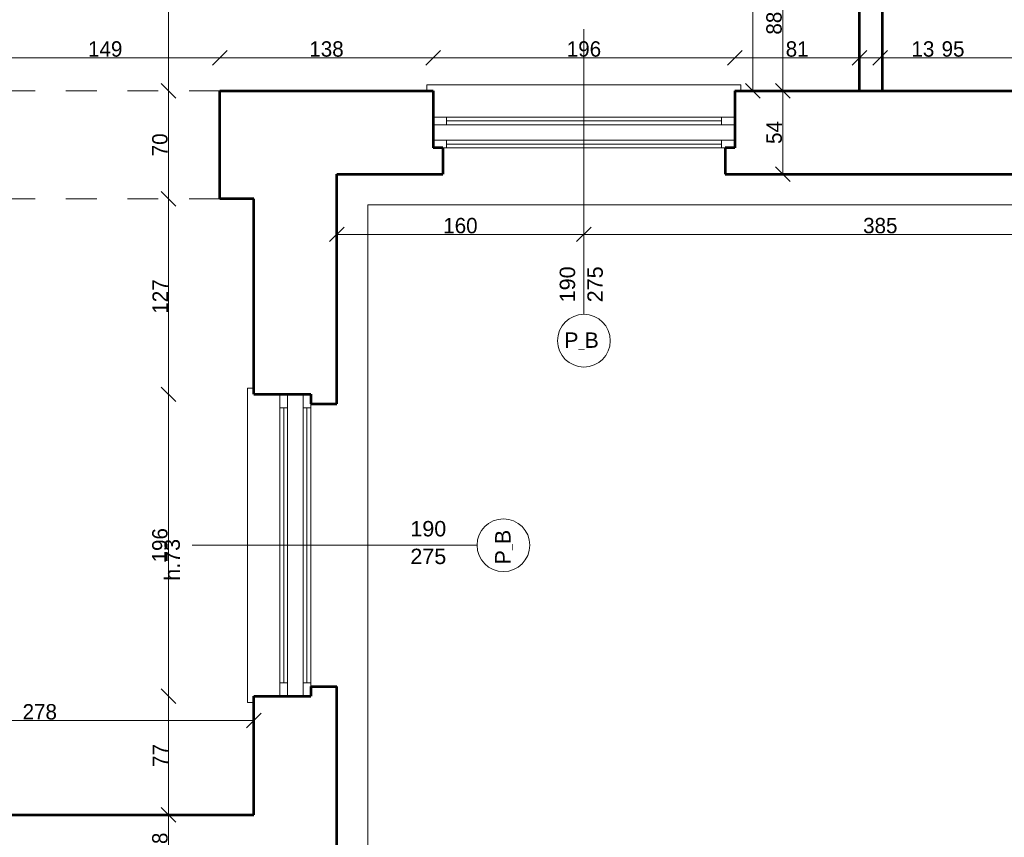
# Model space of a CAD drawing. Header units: inches. Extents: x -21887 to 84279, y -131485 to 67836.
# Tile 204 of 256: x 32570 to 38966, y 28584 to 33893. Entities that reach past the tile are written whole.
import ezdxf

# ---------------------------------------------------------------- set-up
doc = ezdxf.new("R2010")
doc.units = ezdxf.units.IN
doc.header["$MEASUREMENT"] = 0
doc.linetypes.add('Dashed', pattern=[400, 200, -200])
doc.layers.get('0').update_dxf_attribs({"lineweight": 13})
doc.layers.get('Defpoints').update_dxf_attribs({"lineweight": 13})
for name, color, linetype, lineweight in [('AI_MURY', 7, 'Continuous', 53), ('Dimensioning', 7, 'Continuous', 13), ('DRZWI', 7, 'Continuous', 13), ('dzialowki', 7, 'Continuous', 53), ('PODCIAGI', 7, 'Continuous', 13)]:
    doc.layers.add(name, color=color, linetype=linetype, lineweight=lineweight)
doc.styles.add('GENERATED_STYLE_7', font='txt')
doc.styles.add('Style-Courier New', font='txt')
doc.dimstyles.new('Dimstyle_4', dxfattribs={"dimtxt": 100, "dimasz": 95, "dimexe": 0, "dimexo": 0, "dimgap": 0.09, "dimtad": 1, "dimdec": 0, "dimlfac": 0.1, "dimzin": 0, "dimdsep": 46, "dimlunit": 5, "dimtxsty": 'GENERATED_STYLE_7', "dimblk": 'ARROWHEAD_6', "dimcen": 0.09, "dimclrd": 161, "dimclre": 161, "dimclrt": 7, "dimadec": 0, "dimazin": 0, "dimtfac": 1, "dimtdec": 0, "dimtmove": 0, "dimatfit": 3, "dimfxl": 0, "dimtolj": 1, "dimtzin": 0, "dimarcsym": 0})
doc.dimstyles.new('Dimstyle_5', dxfattribs={"dimtxt": 100, "dimasz": 95, "dimexe": 0.18, "dimexo": 0, "dimgap": 0.09, "dimtad": 1, "dimtih": 1, "dimtoh": 1, "dimdec": 0, "dimlfac": 0.1, "dimzin": 0, "dimdsep": 46, "dimlunit": 5, "dimtxsty": 'GENERATED_STYLE_7', "dimblk": 'ARROWHEAD_6', "dimcen": 0.09, "dimclrd": 161, "dimclre": 161, "dimclrt": 7, "dimadec": 0, "dimazin": 0, "dimtfac": 1, "dimtdec": 0, "dimtmove": 0, "dimatfit": 3, "dimfxl": 0, "dimtolj": 1, "dimtzin": 0, "dimarcsym": 0})

# ---------------------------------------------------------------- blocks, each defined once
blk = doc.blocks.new('ARROWHEAD_6')
at = {"color": 0, "linetype": 'Continuous'}
for p, q in [((0, 0), (-1, 0)), ((-0.5, -0.5), (0.5, 0.5))]:
    blk.add_line(p, q, dxfattribs=at)
blk = doc.blocks.new('*U169')
at = {"layer": 'Defpoints', "color": 0, "linetype": 'Continuous'}
for p in [(37332.9, 42285.7), (38025.5, 42285.7), (37332.9, 33430.7)]:
    blk.add_point(p, dxfattribs=at)
at = {"layer": 'Dimensioning', "color": 161, "linetype": 'Continuous', "lineweight": -2}
for p, q in [((37333.1, 42285.7), (37332.9, 42285.7)), ((37332.9, 33525.7), (37332.9, 42190.7))]:
    blk.add_line(p, q, dxfattribs=at)
at = {"layer": 'Dimensioning', "color": 161, "linetype": 'Continuous', "lineweight": -2, "xscale": 95, "yscale": 95, "zscale": 95}
for p, rotation in [((37332.9, 42285.7), 90), ((37332.9, 33430.7), 270)]:
    blk.add_blockref('ARROWHEAD_6', p, dxfattribs=dict(at, rotation=rotation))
at = {"layer": 'Dimensioning', "color": 7, "linetype": 'Continuous', "insert": (37276.6, 37858.2), "char_height": 100, "attachment_point": 5, "rotation": 90, "style": 'GENERATED_STYLE_7'}
blk.add_mtext('885', dxfattribs=at)
blk = doc.blocks.new('*D1845')
at = {"layer": 'Defpoints'}
for p in [(37332.9, 42285.7), (38025.5, 42285.7), (37332.9, 37858.2), (37332.9, 33430.7)]:
    blk.add_point(p, dxfattribs=at)
at = {"layer": 'Dimensioning', "color": 161, "linetype": 'Continuous'}
blk.add_blockref('*U169', (0, 0), dxfattribs=at)
blk = doc.blocks.new('*U1189')
at = {"layer": 'Defpoints', "color": 0, "linetype": 'Continuous'}
for p in [(34630.5, 32499.5), (36235.5, 32499.5), (36235.5, 32499.5)]:
    blk.add_point(p, dxfattribs=at)
at = {"layer": 'Dimensioning', "color": 161, "linetype": 'Continuous', "lineweight": -2}
for p, q in [((34630.5, 32499.5), (34630.5, 32499.6)), ((34725.5, 32499.5), (36140.5, 32499.5)), ((36235.5, 32499.5), (36235.5, 32499.6))]:
    blk.add_line(p, q, dxfattribs=at)
at = {"layer": 'Dimensioning', "color": 161, "linetype": 'Continuous', "lineweight": -2, "xscale": 95, "yscale": 95, "zscale": 95, "rotation": 180}
blk.add_blockref('ARROWHEAD_6', (34630.5, 32499.5), dxfattribs=at)
at = {"layer": 'Dimensioning', "color": 161, "linetype": 'Continuous', "lineweight": -2, "xscale": 95, "yscale": 95, "zscale": 95}
blk.add_blockref('ARROWHEAD_6', (36235.5, 32499.5), dxfattribs=at)
at = {"layer": 'Dimensioning', "color": 7, "linetype": 'Continuous', "insert": (35433, 32555.7), "char_height": 100, "attachment_point": 5, "style": 'GENERATED_STYLE_7'}
blk.add_mtext('160', dxfattribs=at)
blk = doc.blocks.new('*D2321')
at = {"layer": 'Defpoints'}
for p in [(34630.5, 32499.5), (35433, 32499.5), (36235.5, 32499.5), (36235.5, 32499.5)]:
    blk.add_point(p, dxfattribs=at)
at = {"layer": 'Dimensioning', "color": 161, "linetype": 'Continuous'}
blk.add_blockref('*U1189', (0, 0), dxfattribs=at)
blk = doc.blocks.new('*U1190')
at = {"layer": 'Defpoints', "color": 0, "linetype": 'Continuous'}
for p in [(36235.5, 32499.5), (40085.5, 32499.5), (40085.5, 32499.5)]:
    blk.add_point(p, dxfattribs=at)
at = {"layer": 'Dimensioning', "color": 161, "linetype": 'Continuous', "lineweight": -2}
for p, q in [((36235.5, 32499.5), (36235.5, 32499.6)), ((36330.5, 32499.5), (39990.5, 32499.5)), ((40085.5, 32499.5), (40085.5, 32499.6))]:
    blk.add_line(p, q, dxfattribs=at)
at = {"layer": 'Dimensioning', "color": 161, "linetype": 'Continuous', "lineweight": -2, "xscale": 95, "yscale": 95, "zscale": 95, "rotation": 180}
blk.add_blockref('ARROWHEAD_6', (36235.5, 32499.5), dxfattribs=at)
at = {"layer": 'Dimensioning', "color": 161, "linetype": 'Continuous', "lineweight": -2, "xscale": 95, "yscale": 95, "zscale": 95}
blk.add_blockref('ARROWHEAD_6', (40085.5, 32499.5), dxfattribs=at)
at = {"layer": 'Dimensioning', "color": 7, "linetype": 'Continuous', "insert": (38160.5, 32555.7), "char_height": 100, "attachment_point": 5, "style": 'GENERATED_STYLE_7'}
blk.add_mtext('385', dxfattribs=at)
blk = doc.blocks.new('*D2322')
at = {"layer": 'Defpoints'}
for p in [(36235.5, 32499.5), (38160.5, 32499.5), (40085.5, 32499.5), (40085.5, 32499.5)]:
    blk.add_point(p, dxfattribs=at)
at = {"layer": 'Dimensioning', "color": 161, "linetype": 'Continuous'}
blk.add_blockref('*U1190', (0, 0), dxfattribs=at)
blk = doc.blocks.new('*U1337')
at = {"layer": 'Defpoints', "color": 0, "linetype": 'Continuous'}
for p in [(34090.5, 29342.5), (34090.5, 28730.7), (31310.5, 28350.7)]:
    blk.add_point(p, dxfattribs=at)
at = {"layer": 'Dimensioning', "color": 161, "linetype": 'Continuous', "lineweight": -2}
for p, q in [((31310.5, 29342.3), (31310.5, 29342.6)), ((31405.5, 29342.5), (33995.5, 29342.5)), ((34090.5, 29342.3), (34090.5, 29342.6))]:
    blk.add_line(p, q, dxfattribs=at)
at = {"layer": 'Dimensioning', "color": 161, "linetype": 'Continuous', "lineweight": -2, "xscale": 95, "yscale": 95, "zscale": 95, "rotation": 180}
blk.add_blockref('ARROWHEAD_6', (31310.5, 29342.5), dxfattribs=at)
at = {"layer": 'Dimensioning', "color": 161, "linetype": 'Continuous', "lineweight": -2, "xscale": 95, "yscale": 95, "zscale": 95}
blk.add_blockref('ARROWHEAD_6', (34090.5, 29342.5), dxfattribs=at)
at = {"layer": 'Dimensioning', "color": 7, "linetype": 'Continuous', "insert": (32700.5, 29398.7), "char_height": 100, "attachment_point": 5, "style": 'GENERATED_STYLE_7'}
blk.add_mtext('278', dxfattribs=at)
blk = doc.blocks.new('*D2517')
at = {"layer": 'Defpoints'}
for p in [(32700.5, 29342.5), (34090.5, 29342.5), (34090.5, 28730.7), (31310.5, 28350.7)]:
    blk.add_point(p, dxfattribs=at)
at = {"layer": 'Dimensioning', "color": 161, "linetype": 'Continuous'}
blk.add_blockref('*U1337', (0, 0), dxfattribs=at)
blk = doc.blocks.new('*U1429')
at = {"layer": 'Defpoints', "color": 0, "linetype": 'Continuous'}
for p in [(33870.5, 33646.1), (32380.5, 33430.7), (33870.5, 33430.7)]:
    blk.add_point(p, dxfattribs=at)
at = {"layer": 'Dimensioning', "color": 161, "linetype": 'Continuous', "lineweight": -2}
for p, q in [((32380.5, 33646), (32380.5, 33646.3)), ((32475.5, 33646.1), (33775.5, 33646.1)), ((33870.5, 33646), (33870.5, 33646.3))]:
    blk.add_line(p, q, dxfattribs=at)
at = {"layer": 'Dimensioning', "color": 161, "linetype": 'Continuous', "lineweight": -2, "xscale": 95, "yscale": 95, "zscale": 95, "rotation": 180}
blk.add_blockref('ARROWHEAD_6', (32380.5, 33646.1), dxfattribs=at)
at = {"layer": 'Dimensioning', "color": 161, "linetype": 'Continuous', "lineweight": -2, "xscale": 95, "yscale": 95, "zscale": 95}
blk.add_blockref('ARROWHEAD_6', (33870.5, 33646.1), dxfattribs=at)
at = {"layer": 'Dimensioning', "color": 7, "linetype": 'Continuous', "insert": (33125.5, 33702.4), "char_height": 100, "attachment_point": 5, "style": 'GENERATED_STYLE_7'}
blk.add_mtext('149', dxfattribs=at)
blk = doc.blocks.new('*D2664')
at = {"layer": 'Defpoints'}
for p in [(33125.5, 33646.1), (33870.5, 33646.1), (32380.5, 33430.7), (33870.5, 33430.7)]:
    blk.add_point(p, dxfattribs=at)
at = {"layer": 'Dimensioning', "color": 161, "linetype": 'Continuous'}
blk.add_blockref('*U1429', (0, 0), dxfattribs=at)
blk = doc.blocks.new('*U1430')
at = {"layer": 'Defpoints', "color": 0, "linetype": 'Continuous'}
for p in [(35255.5, 33646.1), (33870.5, 33430.7), (35255.5, 33430.7)]:
    blk.add_point(p, dxfattribs=at)
at = {"layer": 'Dimensioning', "color": 161, "linetype": 'Continuous', "lineweight": -2}
for p, q in [((33870.5, 33646), (33870.5, 33646.3)), ((33965.5, 33646.1), (35160.5, 33646.1)), ((35255.5, 33646), (35255.5, 33646.3))]:
    blk.add_line(p, q, dxfattribs=at)
at = {"layer": 'Dimensioning', "color": 161, "linetype": 'Continuous', "lineweight": -2, "xscale": 95, "yscale": 95, "zscale": 95, "rotation": 180}
blk.add_blockref('ARROWHEAD_6', (33870.5, 33646.1), dxfattribs=at)
at = {"layer": 'Dimensioning', "color": 161, "linetype": 'Continuous', "lineweight": -2, "xscale": 95, "yscale": 95, "zscale": 95}
blk.add_blockref('ARROWHEAD_6', (35255.5, 33646.1), dxfattribs=at)
at = {"layer": 'Dimensioning', "color": 7, "linetype": 'Continuous', "insert": (34563, 33702.4), "char_height": 100, "attachment_point": 5, "style": 'GENERATED_STYLE_7'}
blk.add_mtext('138', dxfattribs=at)
blk = doc.blocks.new('*D2665')
at = {"layer": 'Defpoints'}
for p in [(34563, 33646.1), (35255.5, 33646.1), (33870.5, 33430.7), (35255.5, 33430.7)]:
    blk.add_point(p, dxfattribs=at)
at = {"layer": 'Dimensioning', "color": 161, "linetype": 'Continuous'}
blk.add_blockref('*U1430', (0, 0), dxfattribs=at)
blk = doc.blocks.new('*U1431')
at = {"layer": 'Defpoints', "color": 0, "linetype": 'Continuous'}
for p in [(37215.5, 33646.1), (35255.5, 33430.7), (37215.5, 33430.7)]:
    blk.add_point(p, dxfattribs=at)
at = {"layer": 'Dimensioning', "color": 161, "linetype": 'Continuous', "lineweight": -2}
for p, q in [((35255.5, 33646), (35255.5, 33646.3)), ((35350.5, 33646.1), (37120.5, 33646.1)), ((37215.5, 33646), (37215.5, 33646.3))]:
    blk.add_line(p, q, dxfattribs=at)
at = {"layer": 'Dimensioning', "color": 161, "linetype": 'Continuous', "lineweight": -2, "xscale": 95, "yscale": 95, "zscale": 95, "rotation": 180}
blk.add_blockref('ARROWHEAD_6', (35255.5, 33646.1), dxfattribs=at)
at = {"layer": 'Dimensioning', "color": 161, "linetype": 'Continuous', "lineweight": -2, "xscale": 95, "yscale": 95, "zscale": 95}
blk.add_blockref('ARROWHEAD_6', (37215.5, 33646.1), dxfattribs=at)
at = {"layer": 'Dimensioning', "color": 7, "linetype": 'Continuous', "insert": (36235.5, 33702.4), "char_height": 100, "attachment_point": 5, "style": 'GENERATED_STYLE_7'}
blk.add_mtext('196', dxfattribs=at)
blk = doc.blocks.new('*D2666')
at = {"layer": 'Defpoints'}
for p in [(36235.5, 33646.1), (37215.5, 33646.1), (35255.5, 33430.7), (37215.5, 33430.7)]:
    blk.add_point(p, dxfattribs=at)
at = {"layer": 'Dimensioning', "color": 161, "linetype": 'Continuous'}
blk.add_blockref('*U1431', (0, 0), dxfattribs=at)
blk = doc.blocks.new('*U1432')
at = {"layer": 'Defpoints', "color": 0, "linetype": 'Continuous'}
for p in [(38025.5, 33646.1), (37215.5, 33430.7), (38025.5, 33430.7)]:
    blk.add_point(p, dxfattribs=at)
at = {"layer": 'Dimensioning', "color": 161, "linetype": 'Continuous', "lineweight": -2}
for p, q in [((37215.5, 33646), (37215.5, 33646.3)), ((37310.5, 33646.1), (37930.5, 33646.1)), ((38025.5, 33646), (38025.5, 33646.3))]:
    blk.add_line(p, q, dxfattribs=at)
at = {"layer": 'Dimensioning', "color": 161, "linetype": 'Continuous', "lineweight": -2, "xscale": 95, "yscale": 95, "zscale": 95, "rotation": 180}
blk.add_blockref('ARROWHEAD_6', (37215.5, 33646.1), dxfattribs=at)
at = {"layer": 'Dimensioning', "color": 161, "linetype": 'Continuous', "lineweight": -2, "xscale": 95, "yscale": 95, "zscale": 95}
blk.add_blockref('ARROWHEAD_6', (38025.5, 33646.1), dxfattribs=at)
at = {"layer": 'Dimensioning', "color": 7, "linetype": 'Continuous', "insert": (37620.5, 33702.4), "char_height": 100, "attachment_point": 5, "style": 'GENERATED_STYLE_7'}
blk.add_mtext('81', dxfattribs=at)
blk = doc.blocks.new('*D2667')
at = {"layer": 'Defpoints'}
for p in [(37620.5, 33646.1), (38025.5, 33646.1), (37215.5, 33430.7), (38025.5, 33430.7)]:
    blk.add_point(p, dxfattribs=at)
at = {"layer": 'Dimensioning', "color": 161, "linetype": 'Continuous'}
blk.add_blockref('*U1432', (0, 0), dxfattribs=at)
blk = doc.blocks.new('*U1433')
at = {"layer": 'Defpoints', "color": 0, "linetype": 'Continuous'}
for p in [(38160.5, 33646.1), (38025.5, 33430.7), (38160.5, 33430.7)]:
    blk.add_point(p, dxfattribs=at)
at = {"layer": 'Dimensioning', "color": 161, "linetype": 'Continuous', "lineweight": -2}
for p, q in [((37930.5, 33646.1), (37835.5, 33646.1)), ((38025.5, 33646), (38025.5, 33646.3)), ((38025.5, 33646.1), (38160.5, 33646.1)), ((38160.5, 33646), (38160.5, 33646.3)), ((38255.5, 33646.1), (38523.9, 33646.1))]:
    blk.add_line(p, q, dxfattribs=at)
at = {"layer": 'Dimensioning', "color": 161, "linetype": 'Continuous', "lineweight": -2, "xscale": 95, "yscale": 95, "zscale": 95}
blk.add_blockref('ARROWHEAD_6', (38025.5, 33646.1), dxfattribs=at)
at = {"layer": 'Dimensioning', "color": 161, "linetype": 'Continuous', "lineweight": -2, "xscale": 95, "yscale": 95, "zscale": 95, "rotation": 180}
blk.add_blockref('ARROWHEAD_6', (38160.5, 33646.1), dxfattribs=at)
at = {"layer": 'Dimensioning', "color": 7, "linetype": 'Continuous', "insert": (38437.2, 33702.4), "char_height": 100, "attachment_point": 5, "style": 'GENERATED_STYLE_7'}
blk.add_mtext('13', dxfattribs=at)
blk = doc.blocks.new('*D2668')
at = {"layer": 'Defpoints'}
for p in [(38160.5, 33646.1), (38437.2, 33646.1), (38025.5, 33430.7), (38160.5, 33430.7)]:
    blk.add_point(p, dxfattribs=at)
at = {"layer": 'Dimensioning', "color": 161, "linetype": 'Continuous'}
blk.add_blockref('*U1433', (0, 0), dxfattribs=at)
blk = doc.blocks.new('*U1434')
at = {"layer": 'Defpoints', "color": 0, "linetype": 'Continuous'}
for p in [(39105.5, 33646.1), (38160.5, 33430.7), (39105.5, 33430.7)]:
    blk.add_point(p, dxfattribs=at)
at = {"layer": 'Dimensioning', "color": 161, "linetype": 'Continuous', "lineweight": -2}
for p, q in [((38160.5, 33646), (38160.5, 33646.3)), ((38255.5, 33646.1), (39010.5, 33646.1)), ((39105.5, 33646), (39105.5, 33646.3))]:
    blk.add_line(p, q, dxfattribs=at)
at = {"layer": 'Dimensioning', "color": 161, "linetype": 'Continuous', "lineweight": -2, "xscale": 95, "yscale": 95, "zscale": 95, "rotation": 180}
blk.add_blockref('ARROWHEAD_6', (38160.5, 33646.1), dxfattribs=at)
at = {"layer": 'Dimensioning', "color": 161, "linetype": 'Continuous', "lineweight": -2, "xscale": 95, "yscale": 95, "zscale": 95}
blk.add_blockref('ARROWHEAD_6', (39105.5, 33646.1), dxfattribs=at)
at = {"layer": 'Dimensioning', "color": 7, "linetype": 'Continuous', "insert": (38633, 33702.4), "char_height": 100, "attachment_point": 5, "style": 'GENERATED_STYLE_7'}
blk.add_mtext('95', dxfattribs=at)
blk = doc.blocks.new('*D2669')
at = {"layer": 'Defpoints'}
for p in [(38633, 33646.1), (39105.5, 33646.1), (38160.5, 33430.7), (39105.5, 33430.7)]:
    blk.add_point(p, dxfattribs=at)
at = {"layer": 'Dimensioning', "color": 161, "linetype": 'Continuous'}
blk.add_blockref('*U1434', (0, 0), dxfattribs=at)
blk = doc.blocks.new('*U603')
at = {"layer": 'Defpoints', "color": 0, "linetype": 'Continuous'}
for p in [(33537.5, 28730.7), (34090.5, 28730.7), (33690.5, 28350.7)]:
    blk.add_point(p, dxfattribs=at)
at = {"layer": 'Dimensioning', "color": 161, "linetype": 'Continuous', "lineweight": -2}
for p, q in [((33537.7, 28730.7), (33537.5, 28730.7)), ((33537.5, 28445.7), (33537.5, 28635.7)), ((33537.7, 28350.7), (33537.5, 28350.7))]:
    blk.add_line(p, q, dxfattribs=at)
at = {"layer": 'Dimensioning', "color": 161, "linetype": 'Continuous', "lineweight": -2, "xscale": 95, "yscale": 95, "zscale": 95}
for p, rotation in [((33537.5, 28730.7), 90), ((33537.5, 28350.7), 270)]:
    blk.add_blockref('ARROWHEAD_6', p, dxfattribs=dict(at, rotation=rotation))
at = {"layer": 'Dimensioning', "color": 7, "linetype": 'Continuous', "insert": (33481.2, 28540.7), "char_height": 100, "attachment_point": 5, "rotation": 90, "style": 'GENERATED_STYLE_7'}
blk.add_mtext('38', dxfattribs=at)
blk = doc.blocks.new('*D2827')
at = {"layer": 'Defpoints'}
for p in [(33537.5, 28730.7), (34090.5, 28730.7), (33537.5, 28540.7), (33690.5, 28350.7)]:
    blk.add_point(p, dxfattribs=at)
at = {"layer": 'Dimensioning', "color": 161, "linetype": 'Continuous'}
blk.add_blockref('*U603', (0, 0), dxfattribs=at)
blk = doc.blocks.new('*U604')
at = {"layer": 'Defpoints', "color": 0, "linetype": 'Continuous'}
for p in [(33537.5, 29500.7), (34260.5, 29500.7), (34090.5, 28730.7)]:
    blk.add_point(p, dxfattribs=at)
at = {"layer": 'Dimensioning', "color": 161, "linetype": 'Continuous', "lineweight": -2}
for p, q in [((33537.7, 29500.7), (33537.5, 29500.7)), ((33537.5, 28825.7), (33537.5, 29405.7)), ((33537.7, 28730.7), (33537.5, 28730.7))]:
    blk.add_line(p, q, dxfattribs=at)
at = {"layer": 'Dimensioning', "color": 161, "linetype": 'Continuous', "lineweight": -2, "xscale": 95, "yscale": 95, "zscale": 95}
for p, rotation in [((33537.5, 29500.7), 90), ((33537.5, 28730.7), 270)]:
    blk.add_blockref('ARROWHEAD_6', p, dxfattribs=dict(at, rotation=rotation))
at = {"layer": 'Dimensioning', "color": 7, "linetype": 'Continuous', "insert": (33483.7, 29115.7), "char_height": 100, "attachment_point": 5, "rotation": 90, "style": 'GENERATED_STYLE_7'}
blk.add_mtext('77', dxfattribs=at)
blk = doc.blocks.new('*D2828')
at = {"layer": 'Defpoints'}
for p in [(33537.5, 29500.7), (34260.5, 29500.7), (33537.5, 29115.7), (34090.5, 28730.7)]:
    blk.add_point(p, dxfattribs=at)
at = {"layer": 'Dimensioning', "color": 161, "linetype": 'Continuous'}
blk.add_blockref('*U604', (0, 0), dxfattribs=at)
blk = doc.blocks.new('*U605')
at = {"layer": 'Defpoints', "color": 0, "linetype": 'Continuous'}
for p in [(33537.5, 31460.7), (34198.2, 31460.7), (34260.5, 29500.7)]:
    blk.add_point(p, dxfattribs=at)
at = {"layer": 'Dimensioning', "color": 161, "linetype": 'Continuous', "lineweight": -2}
for p, q in [((33537.7, 31460.7), (33537.5, 31460.7)), ((33537.5, 29595.7), (33537.5, 31365.7)), ((33537.7, 29500.7), (33537.5, 29500.7))]:
    blk.add_line(p, q, dxfattribs=at)
at = {"layer": 'Dimensioning', "color": 161, "linetype": 'Continuous', "lineweight": -2, "xscale": 95, "yscale": 95, "zscale": 95}
for p, rotation in [((33537.5, 31460.7), 90), ((33537.5, 29500.7), 270)]:
    blk.add_blockref('ARROWHEAD_6', p, dxfattribs=dict(at, rotation=rotation))
at = {"layer": 'Dimensioning', "color": 7, "linetype": 'Continuous', "insert": (33481.2, 30480.7), "char_height": 100, "attachment_point": 5, "rotation": 90, "style": 'GENERATED_STYLE_7'}
blk.add_mtext('196', dxfattribs=at)
blk = doc.blocks.new('*D2829')
at = {"layer": 'Defpoints'}
for p in [(33537.5, 31460.7), (34198.2, 31460.7), (33537.5, 30480.7), (34260.5, 29500.7)]:
    blk.add_point(p, dxfattribs=at)
at = {"layer": 'Dimensioning', "color": 161, "linetype": 'Continuous'}
blk.add_blockref('*U605', (0, 0), dxfattribs=at)
blk = doc.blocks.new('*U606')
at = {"layer": 'Defpoints', "color": 0, "linetype": 'Continuous'}
for p in [(33537.5, 32730.7), (33870.5, 32730.7), (34198.2, 31460.7)]:
    blk.add_point(p, dxfattribs=at)
at = {"layer": 'Dimensioning', "color": 161, "linetype": 'Continuous', "lineweight": -2}
for p, q in [((33537.7, 32730.7), (33537.5, 32730.7)), ((33537.5, 31555.7), (33537.5, 32635.7)), ((33537.7, 31460.7), (33537.5, 31460.7))]:
    blk.add_line(p, q, dxfattribs=at)
at = {"layer": 'Dimensioning', "color": 161, "linetype": 'Continuous', "lineweight": -2, "xscale": 95, "yscale": 95, "zscale": 95}
for p, rotation in [((33537.5, 32730.7), 90), ((33537.5, 31460.7), 270)]:
    blk.add_blockref('ARROWHEAD_6', p, dxfattribs=dict(at, rotation=rotation))
at = {"layer": 'Dimensioning', "color": 7, "linetype": 'Continuous', "insert": (33482.4, 32095.7), "char_height": 100, "attachment_point": 5, "rotation": 90, "style": 'GENERATED_STYLE_7'}
blk.add_mtext('127', dxfattribs=at)
blk = doc.blocks.new('*D2830')
at = {"layer": 'Defpoints'}
for p in [(33537.5, 32730.7), (33870.5, 32730.7), (33537.5, 32095.7), (34198.2, 31460.7)]:
    blk.add_point(p, dxfattribs=at)
at = {"layer": 'Dimensioning', "color": 161, "linetype": 'Continuous'}
blk.add_blockref('*U606', (0, 0), dxfattribs=at)
blk = doc.blocks.new('*U607')
at = {"layer": 'Defpoints', "color": 0, "linetype": 'Continuous'}
for p in [(33537.5, 33430.7), (33870.5, 33430.7), (33870.5, 32730.7)]:
    blk.add_point(p, dxfattribs=at)
at = {"layer": 'Dimensioning', "color": 161, "linetype": 'Continuous', "lineweight": -2}
for p, q in [((33537.7, 33430.7), (33537.5, 33430.7)), ((33537.5, 32825.7), (33537.5, 33335.7)), ((33537.7, 32730.7), (33537.5, 32730.7))]:
    blk.add_line(p, q, dxfattribs=at)
at = {"layer": 'Dimensioning', "color": 161, "linetype": 'Continuous', "lineweight": -2, "xscale": 95, "yscale": 95, "zscale": 95}
for p, rotation in [((33537.5, 33430.7), 90), ((33537.5, 32730.7), 270)]:
    blk.add_blockref('ARROWHEAD_6', p, dxfattribs=dict(at, rotation=rotation))
at = {"layer": 'Dimensioning', "color": 7, "linetype": 'Continuous', "insert": (33481.2, 33080.7), "char_height": 100, "attachment_point": 5, "rotation": 90, "style": 'GENERATED_STYLE_7'}
blk.add_mtext('70', dxfattribs=at)
blk = doc.blocks.new('*D2831')
at = {"layer": 'Defpoints'}
for p in [(33537.5, 33430.7), (33870.5, 33430.7), (33537.5, 33080.7), (33870.5, 32730.7)]:
    blk.add_point(p, dxfattribs=at)
at = {"layer": 'Dimensioning', "color": 161, "linetype": 'Continuous'}
blk.add_blockref('*U607', (0, 0), dxfattribs=at)
blk = doc.blocks.new('*U608')
at = {"layer": 'Defpoints', "color": 0, "linetype": 'Continuous'}
for p in [(31680.5, 36175.7), (33537.5, 36175.7), (33870.5, 33430.7)]:
    blk.add_point(p, dxfattribs=at)
at = {"layer": 'Dimensioning', "color": 161, "linetype": 'Continuous', "lineweight": -2}
for p, q in [((33537.4, 36175.7), (33537.5, 36175.7)), ((33537.5, 33525.7), (33537.5, 36080.7)), ((33537.7, 33430.7), (33537.5, 33430.7))]:
    blk.add_line(p, q, dxfattribs=at)
at = {"layer": 'Dimensioning', "color": 161, "linetype": 'Continuous', "lineweight": -2, "xscale": 95, "yscale": 95, "zscale": 95}
for p, rotation in [((33537.5, 36175.7), 90), ((33537.5, 33430.7), 270)]:
    blk.add_blockref('ARROWHEAD_6', p, dxfattribs=dict(at, rotation=rotation))
at = {"layer": 'Dimensioning', "color": 7, "linetype": 'Continuous', "insert": (33482.4, 34803.2), "char_height": 100, "attachment_point": 5, "rotation": 90, "style": 'GENERATED_STYLE_7'}
blk.add_mtext('274', dxfattribs=at)
blk = doc.blocks.new('*D2832')
at = {"layer": 'Defpoints'}
for p in [(31680.5, 36175.7), (33537.5, 36175.7), (33537.5, 34803.2), (33870.5, 33430.7)]:
    blk.add_point(p, dxfattribs=at)
at = {"layer": 'Dimensioning', "color": 161, "linetype": 'Continuous'}
blk.add_blockref('*U608', (0, 0), dxfattribs=at)
blk = doc.blocks.new('*U910')
at = {"layer": 'Defpoints', "color": 0, "linetype": 'Continuous'}
for p in [(37510.8, 33430.7), (37527, 33430.7), (37527, 32890.7)]:
    blk.add_point(p, dxfattribs=at)
at = {"layer": 'Dimensioning', "color": 161, "linetype": 'Continuous', "lineweight": -2}
for p, q in [((37526.8, 33430.7), (37527, 33430.7)), ((37527, 32985.7), (37527, 33335.7))]:
    blk.add_line(p, q, dxfattribs=at)
at = {"layer": 'Dimensioning', "color": 161, "linetype": 'Continuous', "lineweight": -2, "xscale": 95, "yscale": 95, "zscale": 95}
for p, rotation in [((37527, 33430.7), 90), ((37527, 32890.7), 270)]:
    blk.add_blockref('ARROWHEAD_6', p, dxfattribs=dict(at, rotation=rotation))
at = {"layer": 'Dimensioning', "color": 7, "linetype": 'Continuous', "insert": (37472, 33160.7), "char_height": 100, "attachment_point": 5, "rotation": 90, "style": 'GENERATED_STYLE_7'}
blk.add_mtext('54', dxfattribs=at)
blk = doc.blocks.new('*D3430')
at = {"layer": 'Defpoints'}
for p in [(37510.8, 33430.7), (37527, 33430.7), (37527, 33160.7), (37527, 32890.7)]:
    blk.add_point(p, dxfattribs=at)
at = {"layer": 'Dimensioning', "color": 161, "linetype": 'Continuous'}
blk.add_blockref('*U910', (0, 0), dxfattribs=at)
blk = doc.blocks.new('*U911')
at = {"layer": 'Defpoints', "color": 0, "linetype": 'Continuous'}
for p in [(37527, 34310.7), (38057.1, 34310.7), (37510.8, 33430.7)]:
    blk.add_point(p, dxfattribs=at)
at = {"layer": 'Dimensioning', "color": 161, "linetype": 'Continuous', "lineweight": -2}
for p, q in [((37527.2, 34310.7), (37527, 34310.7)), ((37527, 33525.7), (37527, 34215.7)), ((37526.8, 33430.7), (37527, 33430.7))]:
    blk.add_line(p, q, dxfattribs=at)
at = {"layer": 'Dimensioning', "color": 161, "linetype": 'Continuous', "lineweight": -2, "xscale": 95, "yscale": 95, "zscale": 95}
for p, rotation in [((37527, 34310.7), 90), ((37527, 33430.7), 270)]:
    blk.add_blockref('ARROWHEAD_6', p, dxfattribs=dict(at, rotation=rotation))
at = {"layer": 'Dimensioning', "color": 7, "linetype": 'Continuous', "insert": (37470.7, 33870.7), "char_height": 100, "attachment_point": 5, "rotation": 90, "style": 'GENERATED_STYLE_7'}
blk.add_mtext('88', dxfattribs=at)
blk = doc.blocks.new('*D3431')
at = {"layer": 'Defpoints'}
for p in [(37527, 34310.7), (38057.1, 34310.7), (37527, 33870.7), (37510.8, 33430.7)]:
    blk.add_point(p, dxfattribs=at)
at = {"layer": 'Dimensioning', "color": 161, "linetype": 'Continuous'}
blk.add_blockref('*U911', (0, 0), dxfattribs=at)

msp = doc.modelspace()

# ---------------------------------------------------------------- linework, layer by layer
at = {"layer": 'AI_MURY', "color": 7, "linetype": 'Continuous'}
for p, q in [((33870.5, 32730.7), (33870.5, 33430.7)), ((33870.5, 33430.7), (35255.5, 33430.7)), ((35255.5, 33430.7), (35255.5, 33060.7)), ((37215.5, 33430.7), (37215.5, 33060.7)), ((37215.5, 33430.7), (39105.5, 33430.7)), ((35318, 33060.7), (35255.5, 33060.7)), ((35318, 33060.7), (35318, 32890.7)), ((37153, 33060.7), (37153, 32890.7)), ((37215.5, 33060.7), (37153, 33060.7)), ((34630.5, 31398.2), (34630.5, 32890.7)), ((34630.5, 32890.7), (35318, 32890.7)), ((37153, 32890.7), (39168, 32890.7)), ((34090.5, 32730.7), (33870.5, 32730.7)), ((34090.5, 31460.7), (34090.5, 32730.7)), ((34090.5, 31460.7), (34460.5, 31460.7)), ((34460.5, 31460.7), (34460.5, 31398.2)), ((34460.5, 31398.2), (34630.5, 31398.2)), ((34460.5, 29563.2), (34630.5, 29563.2)), ((34460.5, 29563.2), (34460.5, 29500.7)), ((34630.5, 28350.7), (34630.5, 29563.2)), ((34090.5, 29500.7), (34460.5, 29500.7)), ((34090.5, 28730.7), (34090.5, 29500.7)), ((31310.5, 28730.7), (34090.5, 28730.7))]:
    msp.add_line(p, q, dxfattribs=at)
at = {"layer": 'DRZWI', "color": 220, "linetype": 'Continuous'}
for p, q in [((36235.5, 31980.3), (36235.5, 33831.1)), ((35343, 33260.7), (35255.5, 33260.7)), ((35343, 33260.7), (35343, 33210.7)), ((37128, 33260.7), (35343, 33260.7)), ((37128, 33260.7), (37215.5, 33260.7)), ((37128, 33260.7), (37128, 33210.7)), ((35343, 33210.7), (35255.5, 33210.7)), ((37128, 33235.7), (35343, 33235.7)), ((37128, 33210.7), (35343, 33210.7)), ((37128, 33210.7), (37215.5, 33210.7)), ((35343, 33110.7), (35255.5, 33110.7)), ((35343, 33110.7), (35343, 33060.7)), ((37128, 33110.7), (35343, 33110.7)), ((37128, 33085.7), (35343, 33085.7)), ((37128, 33110.7), (37215.5, 33110.7)), ((37128, 33110.7), (37128, 33060.7)), ((35343, 33060.7), (35318, 33060.7)), ((37128, 33060.7), (35343, 33060.7)), ((37128, 33060.7), (37153, 33060.7)), ((34260.5, 31373.2), (34260.5, 31460.7)), ((34310.5, 31373.2), (34310.5, 31460.7)), ((34410.5, 31373.2), (34410.5, 31460.7)), ((34260.5, 31373.2), (34310.5, 31373.2)), ((34260.5, 31373.2), (34260.5, 29588.2)), ((34285.5, 31373.2), (34285.5, 29588.2)), ((34310.5, 31373.2), (34310.5, 29588.2)), ((34410.5, 31373.2), (34460.5, 31373.2)), ((34410.5, 31373.2), (34410.5, 29588.2)), ((34435.5, 31373.2), (34435.5, 29588.2)), ((34460.5, 31373.2), (34460.5, 31398.2)), ((34460.5, 31373.2), (34460.5, 29588.2)), ((35540.9, 30480.7), (33690.1, 30480.7)), ((34260.5, 29588.2), (34260.5, 29500.7)), ((34260.5, 29588.2), (34310.5, 29588.2)), ((34310.5, 29588.2), (34310.5, 29500.7)), ((34410.5, 29588.2), (34410.5, 29500.7)), ((34410.5, 29588.2), (34460.5, 29588.2)), ((34460.5, 29588.2), (34460.5, 29563.2))]:
    msp.add_line(p, q, dxfattribs=at)
at = {"layer": 'DRZWI', "color": 251, "linetype": 'Continuous'}
for p, q in [((37255.5, 33470.7), (35215.5, 33470.7)), ((35215.5, 33430.7), (35215.5, 33470.7)), ((37255.5, 33430.7), (37255.5, 33470.7)), ((34830.5, 28150.7), (34830.5, 32690.7)), ((34830.5, 32690.7), (53040.5, 32690.7)), ((34050.5, 31500.7), (34050.5, 29460.7)), ((34090.5, 31500.7), (34050.5, 31500.7)), ((34090.5, 29460.7), (34050.5, 29460.7))]:
    msp.add_line(p, q, dxfattribs=at)
at = {"layer": 'DRZWI', "color": 220, "linetype": 'Continuous'}
for centre in [(36235.4, 31809), (35712.2, 30480.8)]:
    msp.add_circle(centre, 171.3, dxfattribs=at)
at = {"layer": 'dzialowki', "color": 12, "linetype": 'Continuous'}
for p, q in [((38025.5, 33430.7), (38025.5, 34310.7)), ((38175.5, 33430.7), (38175.5, 34310.7))]:
    msp.add_line(p, q, dxfattribs=at)
at = {"layer": 'PODCIAGI', "color": 7, "linetype": 'Dashed'}
for p, q in [((33870.5, 33430.7), (32380.5, 33430.7)), ((33870.5, 32730.7), (32380.5, 32730.7))]:
    msp.add_line(p, q, dxfattribs=at)

# ---------------------------------------------------------------- texts
at = {"layer": 'DRZWI', "color": 220, "insert": (36077.9, 32058.2), "char_height": 100, "width": 355.178, "attachment_point": 1, "rotation": 90, "line_spacing_factor": 1.079165, "style": 'GENERATED_STYLE_7'}
msp.add_mtext('\\fArial|b0|i0|c238|p39;190\\P275', dxfattribs=at)
at = {"layer": 'DRZWI', "color": 220, "insert": (36107, 31862.6), "char_height": 100, "width": 460.117, "attachment_point": 1, "style": 'GENERATED_STYLE_7'}
msp.add_mtext('\\fArial|b0|i0|c238|p39;P\\H50.000000;_\\H100.000000;B', dxfattribs=at)
at = {"layer": 'DRZWI', "color": 220, "insert": (35107.8, 30638.3), "char_height": 100, "width": 355.178, "attachment_point": 1, "line_spacing_factor": 1.079165, "style": 'GENERATED_STYLE_7'}
msp.add_mtext('\\fArial|b0|i0|c238|p39;190\\P275', dxfattribs=at)
at = {"layer": 'DRZWI', "color": 220, "char_height": 100, "attachment_point": 1, "rotation": 90, "style": 'GENERATED_STYLE_7'}
for s, insert, width in [('\\fArial|b0|i0|c238|p39;h.73', (33510.5, 30250.3), 460.863), ('\\fArial|b0|i0|c238|p39;P\\H50.000000;_\\H100.000000;B', (35658.6, 30355.9), 460.117)]:
    msp.add_mtext(s, dxfattribs=dict(at, insert=insert, width=width))

# ---------------------------------------------------------------- dimensions: what is measured, and where the dimension line sits
at = {"layer": 'Dimensioning', "color": 161, "linetype": 'Continuous'}
for base, p1, p2, picture, middle in [((37332.909526, 42285.7131048), (37332.909526, 33430.7131048), (38025.5180538, 42285.7131048), '*D1845', (37332.909526, 37858.2131048)), ((33537.5324966, 36175.7131048), (33870.5180538, 33430.7131048), (31680.5180538, 36175.7131048), '*D2832', (33537.5324966, 34803.2131048)), ((37527, 34310.7), (37510.8, 33430.7), (38057.1, 34310.7), '*D3431', (37527, 33870.7)), ((33537.5, 33430.7), (33870.5, 32730.7), (33870.5, 33430.7), '*D2831', (33537.5, 33080.7)), ((37527, 33430.7), (37527, 32890.7), (37510.8, 33430.7), '*D3430', (37527, 33160.7)), ((33537.5, 32730.7), (34198.2, 31460.7), (33870.5, 32730.7), '*D2830', (33537.5, 32095.7)), ((33537.5, 31460.7), (34260.5, 29500.7), (34198.2, 31460.7), '*D2829', (33537.5, 30480.7)), ((33537.5, 29500.7), (34090.5, 28730.7), (34260.5, 29500.7), '*D2828', (33537.5, 29115.7)), ((33537.5, 28730.7), (33690.5, 28350.7), (34090.5, 28730.7), '*D2827', (33537.5, 28540.7))]:
    dim = msp.add_linear_dim(base=base, p1=p1, p2=p2, angle=90, dimstyle='Dimstyle_4', override={"dimtxsty": 'Style-Courier New', "dimclrd": 0, "dimclre": 161, "dimlwe": 0}, dxfattribs=at)
    dim.commit()
    dim.dimension.update_dxf_attribs({"geometry": picture, "text_midpoint": middle, "dimtype": 128})
for base, p1, p2, picture, middle in [((33870.5, 33646.1), (32380.5, 33430.7), (33870.5, 33430.7), '*D2664', (33125.5, 33646.1)), ((35255.5180538, 33646.1463574), (33870.5180538, 33430.7131048), (35255.5180538, 33430.7131048), '*D2665', (34563.0180538, 33646.1463574)), ((37215.5, 33646.1), (35255.5, 33430.7), (37215.5, 33430.7), '*D2666', (36235.5, 33646.1)), ((38025.5, 33646.1), (37215.5, 33430.7), (38025.5, 33430.7), '*D2667', (37620.5, 33646.1)), ((38160.5180538, 33646.1463574), (38025.5180538, 33430.7131048), (38160.5180538, 33430.7131048), '*D2668', (38437.1892504, 33646.1463574)), ((39105.5180538, 33646.1463574), (38160.5180538, 33430.7131048), (39105.5180538, 33430.7131048), '*D2669', (38633.0180538, 33646.1463574)), ((36235.5180538, 32499.4631048), (34630.5180538, 32499.4631048), (36235.5180538, 32499.4631048), '*D2321', (35433.0180538, 32499.4631048)), ((40085.5, 32499.5), (36235.5, 32499.5), (40085.5, 32499.5), '*D2322', (38160.5, 32499.5)), ((34090.5, 29342.5), (31310.5, 28350.7), (34090.5, 28730.7), '*D2517', (32700.5, 29342.5))]:
    dim = msp.add_linear_dim(base=base, p1=p1, p2=p2, dimstyle='Dimstyle_5', override={"dimtxsty": 'Style-Courier New', "dimclrd": 0, "dimclre": 161, "dimlwe": 0}, dxfattribs=at)
    dim.commit()
    dim.dimension.update_dxf_attribs({"geometry": picture, "text_midpoint": middle, "dimtype": 128})

doc.saveas('drawing.dxf')
